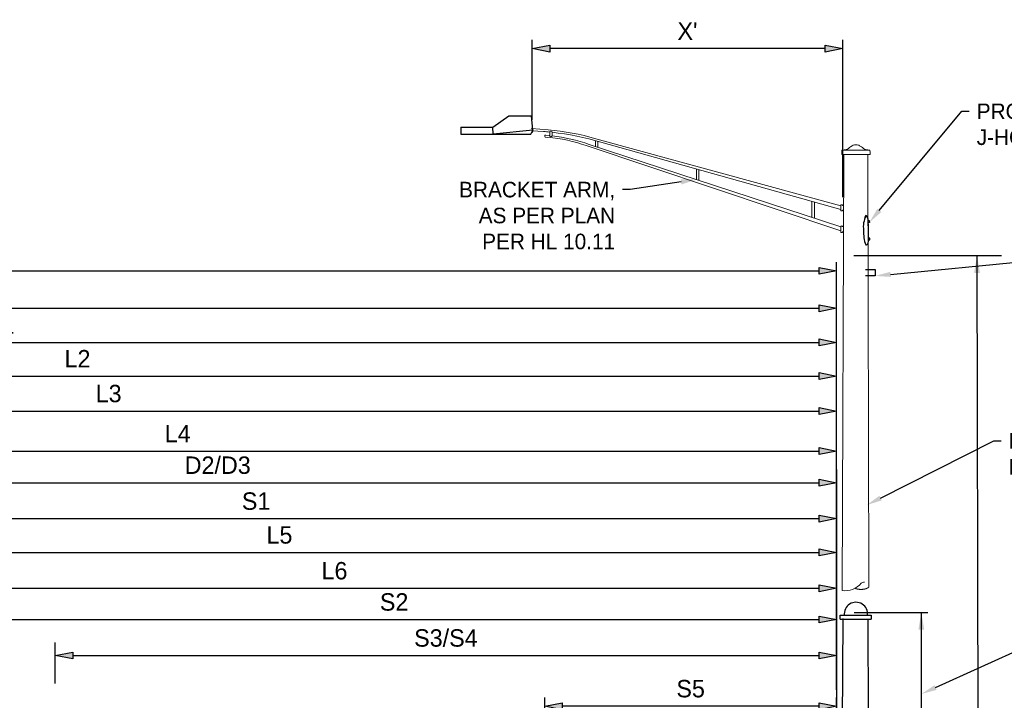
# Model space of a CAD drawing. Header units: feet. Extents: x -492 to 1495683, y -198 to 337262.
# Tile 32 of 38: x 73.99 to 81.9, y -58.02 to -52.55. Entities that reach past the tile are written whole.
import ezdxf
from ezdxf import colors
from ezdxf.entities.mleader import LeaderData, LeaderLine
from ezdxf.math import Vec2, Vec3

# ---------------------------------------------------------------- set-up
doc = ezdxf.new("R2010")
doc.units = ezdxf.units.FT
doc.header["$MEASUREMENT"] = 0
doc.layers.add('ST_Details', color=4, linetype='Continuous')
doc.layers.add('TEXT-DED', color=10, linetype='Continuous')
doc.styles.add('Slanted-Normal', font='font31.shx', dxfattribs={"height": 0.14})
doc.dimstyles.new('Dec-0  Slanted', dxfattribs={"dimtxt": 0.14, "dimasz": 0.14, "dimexe": 0.07, "dimexo": 0.07, "dimgap": 0.07, "dimtad": 1, "dimdec": 0, "dimzin": 3, "dimdsep": 46, "dimtxsty": 'Slanted-Normal', "dimblk": 'Dim1', "dimcen": 0, "dimclrd": 95, "dimclre": 95, "dimclrt": 7, "dimaunit": 1, "dimadec": 5, "dimazin": 3, "dimtfac": 1, "dimtdec": 0, "dimtmove": 1, "dimatfit": 0, "dimldrblk": 'Dim1', "dimfxl": 1, "dimtolj": 1, "dimtzin": 0, "dimlwd": -1, "dimlwe": -1, "dimarcsym": 0})

# ---------------------------------------------------------------- blocks, each defined once
blk = doc.blocks.new('Dim1')
h = blk.add_hatch(color=4)
h.dxf.hatch_style = 1
h.paths.add_polyline_path([(0, 0), (-1, -0.2), (-1, 0.2)])
at = {"color": 4}
blk.add_lwpolyline([(0, 0), (-1, -0.2), (-1, 0.2), (0, 0)], dxfattribs=at)
blk = doc.blocks.new('*D1431')
at = {"layer": 'Defpoints', "color": 0, "transparency": 16777216}
for p in [(80.5551, -54.5699), (80.5551, -55.7469), (64.7726, -56.7562)]:
    blk.add_point(p, dxfattribs=at)
at = {"layer": 'TEXT-DED', "color": 95, "linetype": 'Continuous', "transparency": 16777216}
for p, q in [((64.7726, -56.6862), (64.7726, -54.4999)), ((80.5551, -55.6769), (80.5551, -54.4999)), ((64.9126, -54.5699), (80.4151, -54.5699))]:
    blk.add_line(p, q, dxfattribs=at)
at = {"layer": 'TEXT-DED', "color": 95, "transparency": 16777216, "xscale": 0.14, "yscale": 0.14, "zscale": 0.14, "rotation": 180}
blk.add_blockref('Dim1', (64.7726, -54.5699), dxfattribs=at)
at = {"layer": 'TEXT-DED', "color": 95, "transparency": 16777216, "xscale": 0.14, "yscale": 0.14, "zscale": 0.14}
blk.add_blockref('Dim1', (80.5551, -54.5699), dxfattribs=at)
at = {"layer": 'TEXT-DED', "transparency": 16777216, "insert": (72.6638, -54.4299), "char_height": 0.14, "attachment_point": 5, "style": 'Slanted-Normal'}
blk.add_mtext('\\A1;{\\Ffont31|c0;L}', dxfattribs=at)
blk = doc.blocks.new('*D1432')
at = {"layer": 'Defpoints', "color": 0, "transparency": 16777216}
for p in [(80.5553, -55.6963), (80.5553, -56.5789), (68.8576, -57.0345)]:
    blk.add_point(p, dxfattribs=at)
at = {"layer": 'TEXT-DED', "color": 95, "linetype": 'Continuous', "transparency": 16777216}
for p, q in [((68.8576, -56.9645), (68.8576, -55.6263)), ((68.9976, -55.6963), (80.4153, -55.6963)), ((80.5553, -56.5089), (80.5553, -55.6263))]:
    blk.add_line(p, q, dxfattribs=at)
at = {"layer": 'TEXT-DED', "color": 95, "transparency": 16777216, "xscale": 0.14, "yscale": 0.14, "zscale": 0.14, "rotation": 180}
blk.add_blockref('Dim1', (68.8576, -55.6963), dxfattribs=at)
at = {"layer": 'TEXT-DED', "color": 95, "transparency": 16777216, "xscale": 0.14, "yscale": 0.14, "zscale": 0.14}
blk.add_blockref('Dim1', (80.5553, -55.6963), dxfattribs=at)
at = {"layer": 'TEXT-DED', "transparency": 16777216, "insert": (74.7065, -55.5563), "char_height": 0.14, "attachment_point": 5, "style": 'Slanted-Normal'}
blk.add_mtext('\\A1;L3', dxfattribs=at)
blk = doc.blocks.new('*D1433')
at = {"layer": 'Defpoints', "color": 0, "transparency": 16777216}
for p in [(78.2104, -58.067), (80.5557, -58.2248), (78.2104, -58.3565)]:
    blk.add_point(p, dxfattribs=at)
at = {"layer": 'TEXT-DED', "color": 95, "linetype": 'Continuous', "transparency": 16777216}
for p, q in [((78.2104, -58.2865), (78.2104, -57.997)), ((80.4157, -58.067), (78.3504, -58.067)), ((80.5557, -58.1548), (80.5557, -57.997))]:
    blk.add_line(p, q, dxfattribs=at)
at = {"layer": 'TEXT-DED', "color": 95, "transparency": 16777216, "xscale": 0.14, "yscale": 0.14, "zscale": 0.14, "rotation": 180}
blk.add_blockref('Dim1', (78.2104, -58.067), dxfattribs=at)
at = {"layer": 'TEXT-DED', "color": 95, "transparency": 16777216, "xscale": 0.14, "yscale": 0.14, "zscale": 0.14}
blk.add_blockref('Dim1', (80.5557, -58.067), dxfattribs=at)
at = {"layer": 'TEXT-DED', "transparency": 16777216, "insert": (79.383, -57.927), "char_height": 0.14, "attachment_point": 5, "style": 'Slanted-Normal'}
blk.add_mtext('\\A1;S5', dxfattribs=at)
blk = doc.blocks.new('*D1434')
at = {"layer": 'Defpoints', "color": 0, "transparency": 16777216}
for p in [(80.5553, -56.2719), (80.5553, -56.8364), (70.6102, -56.9529)]:
    blk.add_point(p, dxfattribs=at)
at = {"layer": 'TEXT-DED', "color": 95, "linetype": 'Continuous', "transparency": 16777216}
for p, q in [((70.6102, -56.8829), (70.6102, -56.2019)), ((80.5553, -56.7664), (80.5553, -56.2019)), ((70.7502, -56.2719), (80.4153, -56.2719))]:
    blk.add_line(p, q, dxfattribs=at)
at = {"layer": 'TEXT-DED', "color": 95, "transparency": 16777216, "xscale": 0.14, "yscale": 0.14, "zscale": 0.14, "rotation": 180}
blk.add_blockref('Dim1', (70.6102, -56.2719), dxfattribs=at)
at = {"layer": 'TEXT-DED', "color": 95, "transparency": 16777216, "xscale": 0.14, "yscale": 0.14, "zscale": 0.14}
blk.add_blockref('Dim1', (80.5553, -56.2719), dxfattribs=at)
at = {"layer": 'TEXT-DED', "transparency": 16777216, "insert": (75.5828, -56.1319), "char_height": 0.14, "attachment_point": 5, "style": 'Slanted-Normal'}
blk.add_mtext('\\A1;D2/D3', dxfattribs=at)
blk = doc.blocks.new('*D1435')
at = {"layer": 'Defpoints', "color": 0, "transparency": 16777216}
for p in [(80.5552, -55.4157), (80.5552, -56.4409), (68.3576, -56.836)]:
    blk.add_point(p, dxfattribs=at)
at = {"layer": 'TEXT-DED', "color": 95, "linetype": 'Continuous', "transparency": 16777216}
for p, q in [((68.3576, -56.766), (68.3576, -55.3457)), ((80.5552, -56.3709), (80.5552, -55.3457)), ((68.4976, -55.4157), (80.4152, -55.4157))]:
    blk.add_line(p, q, dxfattribs=at)
at = {"layer": 'TEXT-DED', "color": 95, "transparency": 16777216, "xscale": 0.14, "yscale": 0.14, "zscale": 0.14, "rotation": 180}
blk.add_blockref('Dim1', (68.3576, -55.4157), dxfattribs=at)
at = {"layer": 'TEXT-DED', "color": 95, "transparency": 16777216, "xscale": 0.14, "yscale": 0.14, "zscale": 0.14}
blk.add_blockref('Dim1', (80.5552, -55.4157), dxfattribs=at)
at = {"layer": 'TEXT-DED', "transparency": 16777216, "insert": (74.4564, -55.2757), "char_height": 0.14, "attachment_point": 5, "style": 'Slanted-Normal'}
blk.add_mtext('\\A1;L2', dxfattribs=at)
blk = doc.blocks.new('*D1436')
at = {"layer": 'Defpoints', "color": 0, "transparency": 16777216}
for p in [(80.5552, -56.0176), (80.5552, -56.4589), (69.9676, -57.5327)]:
    blk.add_point(p, dxfattribs=at)
at = {"layer": 'TEXT-DED', "color": 95, "linetype": 'Continuous', "transparency": 16777216}
for p, q in [((69.9676, -57.4627), (69.9676, -55.9476)), ((80.5552, -56.3889), (80.5552, -55.9476)), ((70.1076, -56.0176), (80.4152, -56.0176))]:
    blk.add_line(p, q, dxfattribs=at)
at = {"layer": 'TEXT-DED', "color": 95, "transparency": 16777216, "xscale": 0.14, "yscale": 0.14, "zscale": 0.14, "rotation": 180}
blk.add_blockref('Dim1', (69.9676, -56.0176), dxfattribs=at)
at = {"layer": 'TEXT-DED', "color": 95, "transparency": 16777216, "xscale": 0.14, "yscale": 0.14, "zscale": 0.14}
blk.add_blockref('Dim1', (80.5552, -56.0176), dxfattribs=at)
at = {"layer": 'TEXT-DED', "transparency": 16777216, "insert": (75.2614, -55.8776), "char_height": 0.14, "attachment_point": 5, "style": 'Slanted-Normal'}
blk.add_mtext('\\A1;L4', dxfattribs=at)
blk = doc.blocks.new('*D1437')
at = {"layer": 'Defpoints', "color": 0, "transparency": 16777216}
for p in [(80.5553, -56.5603), (80.5553, -57.054), (71.2276, -57.1705)]:
    blk.add_point(p, dxfattribs=at)
at = {"layer": 'TEXT-DED', "color": 95, "linetype": 'Continuous', "transparency": 16777216}
for p, q in [((71.2276, -57.1005), (71.2276, -56.4903)), ((71.3676, -56.5603), (80.4153, -56.5603)), ((80.5553, -56.984), (80.5553, -56.4903))]:
    blk.add_line(p, q, dxfattribs=at)
at = {"layer": 'TEXT-DED', "color": 95, "transparency": 16777216, "xscale": 0.14, "yscale": 0.14, "zscale": 0.14, "rotation": 180}
blk.add_blockref('Dim1', (71.2276, -56.5603), dxfattribs=at)
at = {"layer": 'TEXT-DED', "color": 95, "transparency": 16777216, "xscale": 0.14, "yscale": 0.14, "zscale": 0.14}
blk.add_blockref('Dim1', (80.5553, -56.5603), dxfattribs=at)
at = {"layer": 'TEXT-DED', "transparency": 16777216, "insert": (75.8915, -56.4203), "char_height": 0.14, "attachment_point": 5, "style": 'Slanted-Normal'}
blk.add_mtext('\\A1;S1', dxfattribs=at)
blk = doc.blocks.new('*D1438')
at = {"layer": 'Defpoints', "color": 0, "transparency": 16777216}
for p in [(80.5553, -57.1196), (80.5553, -57.4907), (72.4876, -57.6072)]:
    blk.add_point(p, dxfattribs=at)
at = {"layer": 'TEXT-DED', "color": 95, "linetype": 'Continuous', "transparency": 16777216}
for p, q in [((72.4876, -57.5372), (72.4876, -57.0496)), ((72.6276, -57.1196), (80.4153, -57.1196)), ((80.5553, -57.4207), (80.5553, -57.0496))]:
    blk.add_line(p, q, dxfattribs=at)
at = {"layer": 'TEXT-DED', "color": 95, "transparency": 16777216, "xscale": 0.14, "yscale": 0.14, "zscale": 0.14, "rotation": 180}
blk.add_blockref('Dim1', (72.4876, -57.1196), dxfattribs=at)
at = {"layer": 'TEXT-DED', "color": 95, "transparency": 16777216, "xscale": 0.14, "yscale": 0.14, "zscale": 0.14}
blk.add_blockref('Dim1', (80.5553, -57.1196), dxfattribs=at)
at = {"layer": 'TEXT-DED', "transparency": 16777216, "insert": (76.5214, -56.9796), "char_height": 0.14, "attachment_point": 5, "style": 'Slanted-Normal'}
blk.add_mtext('\\A1;L6', dxfattribs=at)
blk = doc.blocks.new('*D1439')
at = {"layer": 'Defpoints', "color": 0, "transparency": 16777216}
for p in [(80.5553, -57.6598), (74.2776, -57.9535), (80.5553, -58.006)]:
    blk.add_point(p, dxfattribs=at)
at = {"layer": 'TEXT-DED', "color": 95, "linetype": 'Continuous', "transparency": 16777216}
for p, q in [((74.2776, -57.8835), (74.2776, -57.5898)), ((80.5553, -57.936), (80.5553, -57.5898)), ((74.4176, -57.6598), (80.4153, -57.6598))]:
    blk.add_line(p, q, dxfattribs=at)
at = {"layer": 'TEXT-DED', "color": 95, "transparency": 16777216, "xscale": 0.14, "yscale": 0.14, "zscale": 0.14, "rotation": 180}
blk.add_blockref('Dim1', (74.2776, -57.6598), dxfattribs=at)
at = {"layer": 'TEXT-DED', "color": 95, "transparency": 16777216, "xscale": 0.14, "yscale": 0.14, "zscale": 0.14}
blk.add_blockref('Dim1', (80.5553, -57.6598), dxfattribs=at)
at = {"layer": 'TEXT-DED', "transparency": 16777216, "insert": (77.4165, -57.5198), "char_height": 0.14, "attachment_point": 5, "style": 'Slanted-Normal'}
blk.add_mtext('\\A1;S3/S4', dxfattribs=at)
blk = doc.blocks.new('*D1440')
at = {"layer": 'Defpoints', "color": 0, "transparency": 16777216}
for p in [(80.5553, -56.832), (80.5553, -57.2732), (71.6026, -57.3897)]:
    blk.add_point(p, dxfattribs=at)
at = {"layer": 'TEXT-DED', "color": 95, "linetype": 'Continuous', "transparency": 16777216}
for p, q in [((71.6026, -57.3197), (71.6026, -56.762)), ((80.5553, -57.2032), (80.5553, -56.762)), ((71.7426, -56.832), (80.4153, -56.832))]:
    blk.add_line(p, q, dxfattribs=at)
at = {"layer": 'TEXT-DED', "color": 95, "transparency": 16777216, "xscale": 0.14, "yscale": 0.14, "zscale": 0.14, "rotation": 180}
blk.add_blockref('Dim1', (71.6026, -56.832), dxfattribs=at)
at = {"layer": 'TEXT-DED', "color": 95, "transparency": 16777216, "xscale": 0.14, "yscale": 0.14, "zscale": 0.14}
blk.add_blockref('Dim1', (80.5553, -56.832), dxfattribs=at)
at = {"layer": 'TEXT-DED', "transparency": 16777216, "insert": (76.079, -56.692), "char_height": 0.14, "attachment_point": 5, "style": 'Slanted-Normal'}
blk.add_mtext('\\A1;L5', dxfattribs=at)
blk = doc.blocks.new('*D1441')
at = {"layer": 'Defpoints', "color": 0, "transparency": 16777216}
for p in [(80.5552, -55.1451), (80.5552, -56.2234), (67.1076, -56.6185)]:
    blk.add_point(p, dxfattribs=at)
at = {"layer": 'TEXT-DED', "color": 95, "linetype": 'Continuous', "transparency": 16777216}
for p, q in [((67.1076, -56.5485), (67.1076, -55.0751)), ((80.5552, -56.1534), (80.5552, -55.0751)), ((67.2476, -55.1451), (80.4152, -55.1451))]:
    blk.add_line(p, q, dxfattribs=at)
at = {"layer": 'TEXT-DED', "color": 95, "transparency": 16777216, "xscale": 0.14, "yscale": 0.14, "zscale": 0.14, "rotation": 180}
blk.add_blockref('Dim1', (67.1076, -55.1451), dxfattribs=at)
at = {"layer": 'TEXT-DED', "color": 95, "transparency": 16777216, "xscale": 0.14, "yscale": 0.14, "zscale": 0.14}
blk.add_blockref('Dim1', (80.5552, -55.1451), dxfattribs=at)
at = {"layer": 'TEXT-DED', "transparency": 16777216, "insert": (73.8314, -55.0051), "char_height": 0.14, "attachment_point": 5, "style": 'Slanted-Normal'}
blk.add_mtext('\\A1;D1', dxfattribs=at)
blk = doc.blocks.new('*D1442')
at = {"layer": 'Defpoints', "color": 0, "transparency": 16777216}
for p in [(80.5552, -54.8708), (80.5552, -56.0129), (65.6076, -56.408)]:
    blk.add_point(p, dxfattribs=at)
at = {"layer": 'TEXT-DED', "color": 95, "linetype": 'Continuous', "transparency": 16777216}
for p, q in [((65.6076, -56.338), (65.6076, -54.8008)), ((80.5552, -55.9429), (80.5552, -54.8008)), ((65.7476, -54.8708), (80.4152, -54.8708))]:
    blk.add_line(p, q, dxfattribs=at)
at = {"layer": 'TEXT-DED', "color": 95, "transparency": 16777216, "xscale": 0.14, "yscale": 0.14, "zscale": 0.14, "rotation": 180}
blk.add_blockref('Dim1', (65.6076, -54.8708), dxfattribs=at)
at = {"layer": 'TEXT-DED', "color": 95, "transparency": 16777216, "xscale": 0.14, "yscale": 0.14, "zscale": 0.14}
blk.add_blockref('Dim1', (80.5552, -54.8708), dxfattribs=at)
at = {"layer": 'TEXT-DED', "transparency": 16777216, "insert": (73.0814, -54.7308), "char_height": 0.14, "attachment_point": 5, "style": 'Slanted-Normal'}
blk.add_mtext('\\A1;L1', dxfattribs=at)
blk = doc.blocks.new('*D1444')
at = {"layer": 'Defpoints', "color": 0, "transparency": 16777216}
for p in [(78.1107, -52.7844), (78.1107, -53.4282), (80.6047, -54.0473)]:
    blk.add_point(p, dxfattribs=at)
at = {"layer": 'TEXT-DED', "color": 95, "linetype": 'Continuous', "transparency": 16777216}
for p, q in [((78.1107, -53.3582), (78.1107, -52.7144)), ((80.6047, -53.9773), (80.6047, -52.7144)), ((80.4647, -52.7844), (78.2507, -52.7844))]:
    blk.add_line(p, q, dxfattribs=at)
at = {"layer": 'TEXT-DED', "color": 95, "transparency": 16777216, "xscale": 0.14, "yscale": 0.14, "zscale": 0.14, "rotation": 180}
blk.add_blockref('Dim1', (78.1107, -52.7844), dxfattribs=at)
at = {"layer": 'TEXT-DED', "color": 95, "transparency": 16777216, "xscale": 0.14, "yscale": 0.14, "zscale": 0.14}
blk.add_blockref('Dim1', (80.6047, -52.7844), dxfattribs=at)
at = {"layer": 'TEXT-DED', "transparency": 16777216, "insert": (79.3577, -52.6444), "char_height": 0.14, "attachment_point": 5, "style": 'Slanted-Normal'}
blk.add_mtext("\\A1;X'", dxfattribs=at)
blk = doc.blocks.new('*D1445')
at = {"layer": 'Defpoints', "color": 0, "transparency": 16777216}
for p in [(80.5553, -57.3705), (73.4457, -57.9535), (80.5553, -57.9893)]:
    blk.add_point(p, dxfattribs=at)
at = {"layer": 'TEXT-DED', "color": 95, "linetype": 'Continuous', "transparency": 16777216}
for p, q in [((73.4457, -57.8835), (73.4457, -57.3005)), ((80.5553, -57.9193), (80.5553, -57.3005)), ((73.5857, -57.3705), (80.4153, -57.3705))]:
    blk.add_line(p, q, dxfattribs=at)
at = {"layer": 'TEXT-DED', "color": 95, "transparency": 16777216, "xscale": 0.14, "yscale": 0.14, "zscale": 0.14, "rotation": 180}
blk.add_blockref('Dim1', (73.4457, -57.3705), dxfattribs=at)
at = {"layer": 'TEXT-DED', "color": 95, "transparency": 16777216, "xscale": 0.14, "yscale": 0.14, "zscale": 0.14}
blk.add_blockref('Dim1', (80.5553, -57.3705), dxfattribs=at)
at = {"layer": 'TEXT-DED', "transparency": 16777216, "insert": (77.0005, -57.2305), "char_height": 0.14, "attachment_point": 5, "style": 'Slanted-Normal'}
blk.add_mtext('\\A1;S2', dxfattribs=at)

msp = doc.modelspace()

# ---------------------------------------------------------------- linework, layer by layer
at = {"layer": 'ST_Details'}
for p, q in [((77.53676, -53.41476), (77.79371, -53.41534)), ((80.58532, -57.33656), (80.83486, -57.33656)), ((80.58532, -57.36741), (80.58532, -57.33656)), ((80.83486, -57.33656), (80.83486, -57.36741)), ((80.58532, -57.36741), (80.83486, -57.36741)), ((80.60077, -58.43297), (80.60833, -57.36368)), ((80.80575, -57.36914), (80.8086, -58.13304))]:
    msp.add_line(p, q, dxfattribs=at)
at = {"layer": 'ST_Details', "lineweight": 13}
for p, q in [((78.23804, -53.4379), (78.10537, -53.42781)), ((78.11087, -53.44409), (78.20175, -53.45071)), ((78.21953, -53.48039), (78.24672, -53.48301)), ((78.25031, -53.48336), (78.25031, -53.45483)), ((78.26993, -53.48545), (78.26993, -53.45682)), ((78.21808, -53.49627), (78.23631, -53.49784)), ((80.58912, -54.2166), (78.56874, -53.55376)), ((78.61867, -53.57014), (78.61867, -53.52464)), ((80.58985, -54.04708), (78.62066, -53.50835)), ((78.63825, -53.57656), (78.63825, -53.53034)), ((80.58972, -54.07654), (78.66095, -53.5372)), ((78.54424, -53.56367), (80.58898, -54.2483)), ((80.60026, -57.13736), (80.61467, -53.63462)), ((80.80695, -53.63462), (80.81575, -57.08899)), ((80.82427, -53.61822), (80.82412, -53.60181)), ((79.43036, -53.83644), (79.43036, -53.75235)), ((79.44994, -53.84286), (79.44994, -53.75783)), ((80.35765, -54.14066), (80.35765, -54.01165)), ((80.37723, -54.14709), (80.37723, -54.01712)), ((80.5897, -54.08113), (80.58985, -54.04708)), ((80.58895, -54.25435), (80.58912, -54.2166))]:
    msp.add_line(p, q, dxfattribs=at)
at = {"layer": 'ST_Details', "color": 7, "linetype": 'Continuous', "lineweight": 13}
msp.add_line((80.81575, -57.08899), (80.81575, -57.08899), dxfattribs=at)
at = {"layer": 'ST_Details', "flags": 128}
for points in [[(77.53676, -53.41476), (77.53676, -53.471), (78.0993, -53.471), (78.11409, -53.43992), (77.79582, -53.471), (77.79371, -53.41534), (77.92096, -53.32472), (78.10055, -53.32442), (78.11185, -53.44014)], [(80.81, -54.16542), (80.81875, -54.16536), (80.81907, -54.1808), (80.81483, -54.18083), (80.8106, -54.18086)], [(80.81326, -54.32203), (80.822, -54.32197), (80.82168, -54.30652), (80.8132, -54.30659)]]:
    msp.add_lwpolyline(points, dxfattribs=at)
at = {"layer": 'ST_Details', "lineweight": 13, "flags": 128}
for points in [[(80.82412, -53.60181), (80.5974, -53.60181), (80.59712, -53.63462)], [(80.59712, -53.63462), (80.82441, -53.63462), (80.82427, -53.61822)]]:
    msp.add_lwpolyline(points, dxfattribs=at)
at = {"layer": 'ST_Details'}
msp.add_lwpolyline([(80.78848, -54.55794), (80.8654, -54.55794), (80.8654, -54.6103), (80.78848, -54.6105)], dxfattribs=at)
at = {"layer": 'ST_Details', "color": 7}
msp.add_arc((78.10219, -53.44255), 0.01508, 279.665467, 77.849922, dxfattribs=at)
at = {"layer": 'ST_Details', "lineweight": 13}
for centre, radius, start, end in [((78.05158, -55.51025), 2.06501, 84.477489, 85.829478), ((78.21876, -53.48833), 0.00798, 84.497019, 265.092961), ((78.05158, -55.51025), 2.06501, 72.836761, 83.930328)]:
    msp.add_arc(centre, radius, start, end, dxfattribs=at)
at = {"layer": 'ST_Details', "lineweight": 13, "extrusion": (0, 0, -1)}
for centre, radius, start, end in [((-78.09884, -55.26818), 1.83556, 94.349406, 106.516194), ((-78.12851, -54.75517), 1.26195, 94.900683, 109.234693), ((-78.11446, -54.85331), 1.37667, 95.512975, 95.6631), ((-78.11446, -54.85331), 1.37667, 96.484264, 109.268054)]:
    msp.add_arc(centre, radius, start, end, dxfattribs=at)
at = {"layer": 'ST_Details', "color": 7, "linetype": 'Continuous', "lineweight": 13}
for centre, radius, start, end in [((80.6252, -56.97066), 0.16856, 261.489689, 319.954147), ((80.77662, -57.10738), 0.03607, 85.492478, 128.363203)]:
    msp.add_arc(centre, radius, start, end, dxfattribs=at)
at = {"layer": 'ST_Details'}
msp.add_arc((80.71097, -57.32586), 0.09394, 353.070114, 186.929886, dxfattribs=at)
at = {"layer": 'ST_Details', "lineweight": 13}
for centre, major_axis, ratio, start_param, end_param in [((78.26012, -53.45583), (0.00981, -0.001), 0.816843, 0, 3.1415927), ((78.26012, -53.48441), (-0.00981, 0.00104), 0.7924213, 0, 3.1415927), ((80.59715, -54.08113), (0.00744, 0), 0.9999432, 3.1372819, 6.2929303), ((80.59729, -54.04711), (0.00744, 0), 0.9999432, 6.2618964, 9.420401), ((80.5964, -54.25435), (0.00744, 0), 0.9999432, 3.1372819, 6.2929303), ((80.59656, -54.21663), (0.00744, 0), 0.9999432, 6.2618964, 9.420401)]:
    msp.add_ellipse(centre, major_axis=major_axis, ratio=ratio, start_param=start_param, end_param=end_param, dxfattribs=at)
msp.add_open_spline([(80.5974, -53.60181), (80.60937, -53.59949), (80.62135, -53.59718), (80.63333, -53.59486), (80.64611, -53.59238), (80.65554, -53.58127), (80.66665, -53.57448), (80.67372, -53.57016), (80.67973, -53.56583), (80.68787, -53.5615), (80.6955, -53.55745), (80.70313, -53.55707), (80.71076, -53.55707), (80.71839, -53.55707), (80.72602, -53.55745), (80.73365, -53.5615), (80.74179, -53.56583), (80.7478, -53.57016), (80.75487, -53.57448), (80.76598, -53.58127), (80.77541, -53.59238), (80.78819, -53.59486), (80.80017, -53.59718), (80.81215, -53.59949), (80.82412, -53.60181)], degree=3, knots=[0, 0, 0, 0, 0.1477447, 0.1477447, 0.1477447, 0.3054406, 0.3054406, 0.3054406, 0.4058841, 0.4058841, 0.4058841, 0.5, 0.5, 0.5, 0.5941159, 0.5941159, 0.5941159, 0.6945594, 0.6945594, 0.6945594, 0.8522553, 0.8522553, 0.8522553, 1, 1, 1, 1], dxfattribs=at)
at = {"layer": 'ST_Details'}
msp.add_open_spline([(80.78856, -54.12741), (80.78347, -54.14623), (80.77838, -54.16506), (80.77329, -54.18388), (80.76805, -54.20327), (80.7711, -54.22405), (80.77134, -54.24411), (80.77159, -54.26418), (80.77291, -54.28423), (80.77477, -54.30428), (80.77657, -54.32375), (80.78328, -54.34493), (80.79142, -54.36036), (80.79466, -54.36651), (80.80663, -54.353), (80.80924, -54.34537), (80.8119, -54.33762), (80.81339, -54.32992), (80.81326, -54.32203), (80.81283, -54.29593), (80.81244, -54.26983), (80.8119, -54.24373), (80.81146, -54.22277), (80.81103, -54.20182), (80.8106, -54.18086), (80.81049, -54.17571), (80.81038, -54.17057), (80.81027, -54.16542), (80.8101, -54.15745), (80.80795, -54.14982), (80.80499, -54.14208), (80.80217, -54.13472), (80.78944, -54.12005), (80.78757, -54.12741), (80.78281, -54.14623), (80.77805, -54.16506), (80.77329, -54.18388)], degree=3, knots=[0, 0, 0, 0, 0.1071275, 0.1071275, 0.1071275, 0.217481, 0.217481, 0.217481, 0.3278346, 0.3278346, 0.3278346, 0.4349629, 0.4349629, 0.4349629, 0.4776078, 0.4776078, 0.4776078, 0.5209803, 0.5209803, 0.5209803, 0.6643829, 0.6643829, 0.6643829, 0.7795331, 0.7795331, 0.7795331, 0.8078036, 0.8078036, 0.8078036, 0.8516238, 0.8516238, 0.8516238, 0.8933289, 0.8933289, 0.8933289, 1, 1, 1, 1], dxfattribs=at)
at = {"layer": 'ST_Details', "color": 7, "linetype": 'Continuous', "lineweight": 13}
msp.add_rational_spline([(80.70349, -57.11993), (80.70358, -57.11997), (80.70367, -57.12001), (80.71351, -57.12435), (80.7241, -57.12628), (80.73779, -57.12878), (80.75171, -57.12878), (80.76564, -57.12878), (80.77933, -57.12628), (80.78991, -57.12435), (80.79976, -57.12001), (80.80891, -57.11598), (80.81575, -57.1087), (80.81575, -57.10039), (80.81575, -57.08899)], [1, 0.999997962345, 1, 0.993134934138, 1, 0.995929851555, 1, 0.995929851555, 1, 0.993134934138, 1, 0.97994306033, 1, 0.92966996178, 1], degree=2, knots=[0, 0, 0, 0.1428571, 0.1428571, 0.2857143, 0.2857143, 0.4285714, 0.4285714, 0.5714286, 0.5714286, 0.7142857, 0.7142857, 0.8571429, 0.8571429, 1, 1, 1], dxfattribs=at)
at = {"layer": 'TEXT-DED'}
for p, q in [((80.69455, -54.44689), (81.88122, -54.44689)), ((81.70569, -63.393), (81.68428, -54.44689)), ((80.55506, -56.16526), (80.55565, -58.39564)), ((80.69609, -57.31303), (81.289, -57.31303)), ((81.23687, -58.62476), (81.23687, -57.31303))]:
    msp.add_line(p, q, dxfattribs=at)
at = {"layer": 'TEXT-DED', "flags": 128}
msp.add_lwpolyline([(74.27759, -57.88336), (74.27759, -57.55547)], dxfattribs=at)
at = {"layer": 'TEXT-DED'}
for points in [[(81.66094, -54.58689), (81.70761, -54.58689), (81.68428, -54.44689)], [(81.21354, -57.45303), (81.26021, -57.45303), (81.23687, -57.31303)]]:
    msp.add_solid(points, dxfattribs=at)

# ---------------------------------------------------------------- dimensions: what is measured, and where the dimension line sits
for base, p1, p2, text, picture, middle in [((78.11069, -52.78438), (80.60474, -54.04727), (78.11069, -53.42822), "X'", '*D1444', (79.35771, -52.64438)), ((78.21036, -58.06703), (80.55565, -58.22478), (78.21036, -58.3565), 'S5', '*D1433', (79.383, -57.92703))]:
    dim = msp.add_linear_dim(base=base, p1=p1, p2=p2, angle=180, text=text, dimstyle='Dec-0  Slanted', override={"dimtxt": 0.125, "dimpost": "'", "dimclrt": 256}, dxfattribs=at)
    dim.commit()
    dim.dimension.update_dxf_attribs({"geometry": picture, "text_midpoint": middle})
for base, p1, p2, text, picture, middle in [((80.55506, -54.56986), (64.77259, -56.7562), (80.55506, -55.7469), '{\\Ffont31|c0;L}', '*D1431', (72.66383, -54.42986)), ((80.55524, -54.87079), (65.60759, -56.40795), (80.55524, -56.01286), 'L1', '*D1442', (73.08142, -54.73079)), ((80.55524, -55.14507), (67.10759, -56.6185), (80.55524, -56.2234), 'D1', '*D1441', (73.83142, -55.00507)), ((80.55524, -55.41572), (68.35759, -56.83604), (80.55524, -56.44095), 'L2', '*D1435', (74.45642, -55.27572)), ((80.55533, -55.69627), (68.85759, -57.03453), (80.55533, -56.57892), 'L3', '*D1432', (74.70646, -55.55627)), ((80.5552, -56.01761), (69.96759, -57.53274), (80.5552, -56.45889), 'L4', '*D1436', (75.2614, -55.87761)), ((80.55533, -56.2719), (70.61022, -56.95293), (80.55533, -56.83643), 'D2/D3', '*D1434', (75.58278, -56.1319)), ((80.55533, -56.56027), (71.22759, -57.17048), (80.55533, -57.05398), 'S1', '*D1437', (75.89146, -56.42027)), ((80.55533, -56.83201), (71.60259, -57.38967), (80.55533, -57.27317), 'L5', '*D1440', (76.07896, -56.69201)), ((80.55533, -57.11956), (72.48756, -57.60722), (80.55533, -57.49072), 'L6', '*D1438', (76.52144, -56.97956)), ((80.55533, -57.3705), (73.44568, -57.95352), (80.55533, -57.98926), 'S2', '*D1445', (77.0005, -57.2305)), ((80.55533, -57.6598), (74.27759, -57.95352), (80.55533, -58.00596), 'S3/S4', '*D1439', (77.41646, -57.5198))]:
    dim = msp.add_linear_dim(base=base, p1=p1, p2=p2, text=text, dimstyle='Dec-0  Slanted', override={"dimtxt": 0.125, "dimpost": "'", "dimclrt": 256}, dxfattribs=at)
    dim.commit()
    dim.dimension.update_dxf_attribs({"geometry": picture, "text_midpoint": middle})

# ---------------------------------------------------------------- leaders
ml = msp.add_multileader_mtext('Standard', dxfattribs=at)
ml.set_content('PROVIDE HANDHOLE AND J-HOOK IN POLE', color=256, style='Slanted-Normal')
ml.set_leader_properties()
ml.build(insert=Vec2(0, 0))
ml.multileader.update_dxf_attribs({"dogleg_length": 0.06, "arrow_head_size": 0.125})
ctx = ml.context
ctx.base_point, ctx.char_height, ctx.arrow_head_size, ctx.landing_gap_size, ctx.plane_origin = Vec3(81.62182, -53.28817), 0.125, 0.125, 0.06, Vec3(80.82933, -55.11132)
notes = []
notes.append((ctx, [(0, (1, 1, 0), (81.56182, -53.28817), (1, 0), 0.06, [(0, [(80.81907, -54.1808)], 0, [])])]))
ctx.mtext.insert, ctx.mtext.width, ctx.mtext.flow_direction = Vec3(81.68182, -53.22567), 2.6161024, 5
ml = msp.add_multileader_mtext('Standard', dxfattribs=at)
ml.set_content('BRACKET ARM,\\PAS PER PLAN\\PPER HL 10.11', color=256, style='Slanted-Normal')
ml.set_leader_properties()
ml.build(insert=Vec2(0, 0))
ml.multileader.update_dxf_attribs({"dogleg_length": 0.06, "arrow_head_size": 0.125})
ctx = ml.context
ctx.base_point, ctx.char_height, ctx.arrow_head_size, ctx.landing_gap_size, ctx.plane_origin = Vec3(77.43256, -53.91711), 0.125, 0.125, 0.06, Vec3(74.08843, -53.19055)
ctx.text_align_type = 2
notes.append((ctx, [(0, (1, 1, 0), (78.89629, -53.91711), (-1, 0), 0.06, [(0, [(79.43036, -53.83644)], 0, [])])]))
ctx.mtext.insert, ctx.mtext.width, ctx.mtext.alignment, ctx.mtext.flow_direction = Vec3(78.77629, -53.85461), 1.3802736, 3, 5
ml = msp.add_multileader_mtext('Standard', dxfattribs=at)
ml.set_content("BLIND HALF COUPLE WITH PLUG (2' FROM TOP OF POLE) \\P(180%%D FROM BRACKET ARM)", color=256, style='Slanted-Normal')
ml.set_leader_properties()
ml.build(insert=Vec2(0, 0))
ml.multileader.update_dxf_attribs({"dogleg_length": 0.06, "arrow_head_size": 0.125})
ctx = ml.context
ctx.base_point, ctx.char_height, ctx.arrow_head_size, ctx.landing_gap_size, ctx.plane_origin = Vec3(82.16998, -54.4909), 0.125, 0.125, 0.06, Vec3(81.37749, -56.31405)
notes.append((ctx, [(0, (1, 1, 0), (82.10998, -54.4909), (1, 0), 0.06, [(0, [(80.8654, -54.6103)], 0, [])])]))
ctx.mtext.insert, ctx.mtext.width, ctx.mtext.flow_direction = Vec3(82.22998, -54.4284), 2.8345219, 5
ml = msp.add_multileader_mtext('Standard', dxfattribs=at)
ml.set_content('POLE EXTENSION\\PPER TC-22.10', color=256, style='Slanted-Normal')
ml.set_leader_properties()
ml.build(insert=Vec2(0, 0))
ml.multileader.update_dxf_attribs({"dogleg_length": 0.06, "arrow_head_size": 0.125})
ctx = ml.context
ctx.base_point, ctx.char_height, ctx.arrow_head_size, ctx.landing_gap_size, ctx.plane_origin = Vec3(81.87897, -55.93508), 0.125, 0.125, 0.06, Vec3(81.40133, -58.5647)
notes.append((ctx, [(0, (1, 1, 0), (81.81897, -55.93508), (1, 0), 0.06, [(0, [(80.79767, -56.4516)], 0, [])])]))
ctx.mtext.insert, ctx.mtext.width, ctx.mtext.flow_direction = Vec3(81.93897, -55.87258), 2.6161024, 5
ml = msp.add_multileader_mtext('Standard', dxfattribs=at)
ml.set_content("5' TYP. WITH POLE EXTENSION", color=256, style='Slanted-Normal')
ml.set_leader_properties()
ml.build(insert=Vec2(0, 0))
ml.multileader.update_dxf_attribs({"dogleg_length": 0.06, "arrow_head_size": 0.125})
ctx = ml.context
ctx.base_point, ctx.char_height, ctx.arrow_head_size, ctx.landing_gap_size, ctx.plane_origin = Vec3(82.19818, -57.55966), 0.125, 0.125, 0.06, Vec3(81.72055, -60.18928)
notes.append((ctx, [(0, (1, 1, 0), (82.13818, -57.55966), (1, 0), 0.06, [(0, [(81.23687, -57.96889)], 0, [])])]))
ctx.mtext.insert, ctx.mtext.width, ctx.mtext.flow_direction = Vec3(82.25818, -57.49716), 1.6962923, 5
for ctx, leaders in notes:
    for number, flags, end, landing, length, lines in leaders:
        leader = LeaderData()
        leader.index, (leader.has_last_leader_line, leader.has_dogleg_vector, leader.attachment_direction) = number, flags
        leader.last_leader_point, leader.dogleg_vector, leader.dogleg_length = Vec3(end), Vec3(landing), length
        for number, points, colour, breaks in lines:
            line = LeaderLine()
            line.index, line.vertices, line.color, line.breaks = number, Vec3.list(points), colors.encode_raw_color(colour), breaks
            leader.lines.append(line)
        ctx.leaders.append(leader)

doc.saveas('drawing.dxf')
